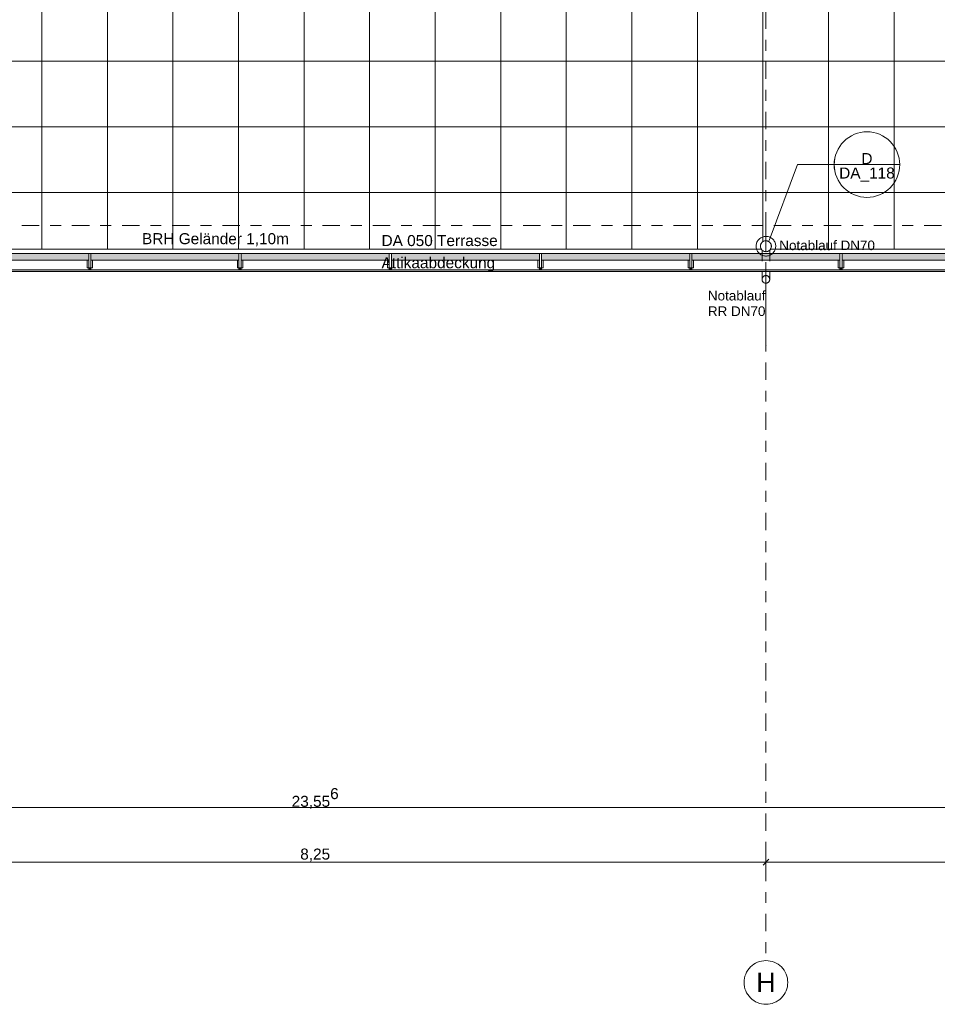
# Model space of a CAD drawing. Header units: metres. Extents: x -180 to 4, y -47 to 4.
# Tile 181 of 256: x -65 to -57, y -47 to -38. Entities that reach past the tile are written whole.
import ezdxf

# ---------------------------------------------------------------- set-up
doc = ezdxf.new("R2010")
doc.units = ezdxf.units.M
doc.header["$LTSCALE"] = 0.05
doc.header["$PDMODE"] = 1
doc.header["$PDSIZE"] = -2
doc.linetypes.add('Linienart-50', pattern=[2.116531, 1.058062, -1.058469])
doc.linetypes.add('Linienart-53', pattern=[5.291531, 3.175, -1.058062, 0.352704, -0.705764])
doc.layers.get('0').update_dxf_attribs({"lineweight": 25})
for name, color, linetype, lineweight, true_color in [('30 -36 Dächer- 3 Dachbeläge', 7, 'Continuous', 15, 0x9999ff), ('30 -36 Dächer- 4 Dachbekleidungen', 7, 'Continuous', 9, 0xccccff), ('40 -41 Abwasser_Wasser_Gas- 1 Abwasser + sanitäre Anlagen', 7, 'Continuous', 9, 0xff6633), ('70 -72 Beschriftung- 1 Beschriftung allgemein', 7, 'Continuous', 9, 0xff6633), ('70 -72 Beschriftung- 7 Detailverweise', 7, 'Continuous', 9, 0x00dd00), ('70 -76 Bemaßung- 2 Allgemein', 7, 'Continuous', 5, 0x6666cc)]:
    doc.layers.add(name, color=color, linetype=linetype, lineweight=lineweight, true_color=true_color)
for name, color, linetype, lineweight in [('40 -41 Abwasser_Wasser_Gas- 2 Wasser-1', 7, 'Continuous', 15), ('60- 61 allgemeine Ausstattung- 4 Terrassen', 7, 'Continuous', 9), ('70 -71 Achsen- 1 Gebäudeachsen', 7, 'Linienart-53', 18), ('Keine', 7, 'Continuous', 9)]:
    doc.layers.add(name, color=color, linetype=linetype, lineweight=lineweight)
doc.styles.add('Arial', font='arial.ttf')
doc.dimstyles.new('k+k_klein', dxfattribs={"dimtxt": 0.075516, "dimasz": 0.05302, "dimexe": 0.05, "dimexo": 0.15, "dimgap": 0.005, "dimtad": 1, "dimdec": 3, "dimtxsty": 'Arial', "dimblk": 'VW_SLASH-2', "dimblk1": 'VW_SLASH-2', "dimblk2": 'VW_SLASH-2', "dimcen": 0, "dimdle": 0.025, "dimadec": 3, "dimazin": 0, "dimtfac": 0.75, "dimtdec": 3, "dimtix": 1, "dimtmove": 0, "dimatfit": 0, "dimldrblk": 'VW_FILLEDARROW', "dimfxl": 0.1, "dimfxlon": 1, "dimfrac": 2, "dimtolj": 1, "dimarcsym": 0})

# ---------------------------------------------------------------- blocks, each defined once
blk = doc.blocks.new('Gruppe-55')
at = {"layer": '70 -72 Beschriftung- 1 Beschriftung allgemein', "insert": (-58.702, -40.0436), "char_height": 0.0881, "attachment_point": 1, "line_spacing_factor": 0.969685, "style": 'Arial'}
blk.add_mtext('Notablauf\\PRR DN70', dxfattribs=at)
at = {"color": 255}
blk.add_wipeout([(-58.2013, -39.9215), (-58.1994, -39.9186), (-58.1973, -39.916), (-58.1949, -39.9135), (-58.1923, -39.9113), (-58.1895, -39.9093), (-58.1865, -39.9076), (-58.1833, -39.9063), (-58.1801, -39.9052), (-58.1767, -39.9045), (-58.1733, -39.9041), (-58.1699, -39.9041), (-58.1664, -39.9043), (-58.1631, -39.9049), (-58.1597, -39.9059), (-58.1566, -39.9072), (-58.1535, -39.9087), (-58.1506, -39.9106), (-58.1479, -39.9127), (-58.1455, -39.9151), (-58.1432, -39.9177), (-58.1413, -39.9206), (-58.1396, -39.9236), (-58.1382, -39.9267), (-58.1372, -39.93), (-58.1365, -39.9333), (-58.1361, -39.9367), (-58.136, -39.9402), (-58.1363, -39.9436), (-58.1369, -39.947), (-58.1379, -39.9503), (-58.1391, -39.9535), (-58.1407, -39.9565), (-58.1426, -39.9594), (-58.1447, -39.9621), (-58.1471, -39.9646), (-58.1497, -39.9668), (-58.1525, -39.9688), (-58.1555, -39.9704), (-58.1587, -39.9718), (-58.1619, -39.9728), (-58.1653, -39.9736), (-58.1687, -39.974), (-58.1721, -39.974), (-58.1756, -39.9737), (-58.1789, -39.9731), (-58.1823, -39.9722), (-58.1854, -39.9709), (-58.1885, -39.9693), (-58.1914, -39.9675), (-58.1941, -39.9653), (-58.1965, -39.963), (-58.1988, -39.9603), (-58.2007, -39.9575), (-58.2024, -39.9545), (-58.2038, -39.9514), (-58.2048, -39.9481), (-58.2055, -39.9447), (-58.2059, -39.9413), (-58.206, -39.9379), (-58.2057, -39.9345), (-58.2051, -39.9311), (-58.2041, -39.9278), (-58.2029, -39.9246)], dxfattribs=at).dxf.layer = '40 -41 Abwasser_Wasser_Gas- 2 Wasser-1'
at = {"layer": '40 -41 Abwasser_Wasser_Gas- 2 Wasser-1'}
blk.add_line((-58.171, -39.939), (-58.171, -40.131), dxfattribs=at)
at = {"layer": '40 -41 Abwasser_Wasser_Gas- 2 Wasser-1', "flags": 128}
blk.add_lwpolyline([(-58.2013, -39.9215), (-58.1994, -39.9186), (-58.1973, -39.916), (-58.1949, -39.9135), (-58.1923, -39.9113), (-58.1895, -39.9093), (-58.1865, -39.9076), (-58.1833, -39.9063), (-58.1801, -39.9052), (-58.1767, -39.9045), (-58.1733, -39.9041), (-58.1699, -39.9041), (-58.1664, -39.9043), (-58.1631, -39.9049), (-58.1597, -39.9059), (-58.1566, -39.9072), (-58.1535, -39.9087), (-58.1506, -39.9106), (-58.1479, -39.9127), (-58.1455, -39.9151), (-58.1432, -39.9177), (-58.1413, -39.9206), (-58.1396, -39.9236), (-58.1382, -39.9267), (-58.1372, -39.93), (-58.1365, -39.9333), (-58.1361, -39.9367), (-58.136, -39.9402), (-58.1363, -39.9436), (-58.1369, -39.947), (-58.1379, -39.9503), (-58.1391, -39.9535), (-58.1407, -39.9565), (-58.1426, -39.9594), (-58.1447, -39.9621), (-58.1471, -39.9646), (-58.1497, -39.9668), (-58.1525, -39.9688), (-58.1555, -39.9704), (-58.1587, -39.9718), (-58.1619, -39.9728), (-58.1653, -39.9736), (-58.1687, -39.974), (-58.1721, -39.974), (-58.1756, -39.9737), (-58.1789, -39.9731), (-58.1823, -39.9722), (-58.1854, -39.9709), (-58.1885, -39.9693), (-58.1914, -39.9675), (-58.1941, -39.9653), (-58.1965, -39.963), (-58.1988, -39.9603), (-58.2007, -39.9575), (-58.2024, -39.9545), (-58.2038, -39.9514), (-58.2048, -39.9481), (-58.2055, -39.9447), (-58.2059, -39.9413), (-58.206, -39.9379), (-58.2057, -39.9345), (-58.2051, -39.9311), (-58.2041, -39.9278), (-58.2029, -39.9246)], close=True, dxfattribs=at)
blk = doc.blocks.new('Gruppe-66')
at = {"layer": '70 -72 Beschriftung- 1 Beschriftung allgemein', "linetype": 'Continuous', "lineweight": 0}
blk.add_hatch(color=30, dxfattribs=at).paths.add_polyline_path([(-58.1701, -40.5453), (-58.171, -40.5485), (-58.1719, -40.5453)])
at = {"layer": '70 -72 Beschriftung- 1 Beschriftung allgemein', "lineweight": 5, "flags": 128}
blk.add_lwpolyline([(-58.1701, -40.5453), (-58.171, -40.5485), (-58.1719, -40.5453)], close=True, dxfattribs=at)
at = {"layer": '40 -41 Abwasser_Wasser_Gas- 2 Wasser-1', "color": 7}
blk.add_blockref('Gruppe-55', (0, 0), dxfattribs=at)
at = {"layer": '70 -72 Beschriftung- 1 Beschriftung allgemein'}
blk.add_line((-58.171, -39.939), (-58.171, -40.5485), dxfattribs=at)
blk = doc.blocks.new('Gruppe-67')
at = {"layer": '70 -72 Beschriftung- 1 Beschriftung allgemein', "color": 7}
blk.add_blockref('Gruppe-66', (0, 0), dxfattribs=at)
blk = doc.blocks.new('Gruppe-811')
at = {"layer": '70 -72 Beschriftung- 1 Beschriftung allgemein', "insert": (-58.0488, -39.5835), "char_height": 0.088103, "attachment_point": 1, "line_spacing_factor": 0.969685, "style": 'Arial'}
blk.add_mtext('Notablauf DN70', dxfattribs=at)
at = {"color": 255}
blk.add_wipeout([(-58.1277, -39.6607), (-58.1304, -39.6648), (-58.1334, -39.6686), (-58.1368, -39.6722), (-58.1406, -39.6753), (-58.1446, -39.6781), (-58.1489, -39.6805), (-58.1534, -39.6825), (-58.1581, -39.684), (-58.1629, -39.685), (-58.1677, -39.6856), (-58.1726, -39.6856), (-58.1775, -39.6852), (-58.1824, -39.6844), (-58.1871, -39.683), (-58.1916, -39.6812), (-58.196, -39.679), (-58.2001, -39.6763), (-58.204, -39.6733), (-58.2075, -39.6699), (-58.2107, -39.6661), (-58.2135, -39.6621), (-58.2158, -39.6578), (-58.2178, -39.6533), (-58.2193, -39.6486), (-58.2203, -39.6438), (-58.2209, -39.6389), (-58.221, -39.634), (-58.2206, -39.6291), (-58.2197, -39.6243), (-58.2183, -39.6196), (-58.2165, -39.615), (-58.2143, -39.6107), (-58.2116, -39.6066), (-58.2086, -39.6027), (-58.2052, -39.5992), (-58.2014, -39.596), (-58.1974, -39.5932), (-58.1931, -39.5908), (-58.1886, -39.5889), (-58.1839, -39.5874), (-58.1791, -39.5863), (-58.1743, -39.5858), (-58.1694, -39.5857), (-58.1645, -39.5861), (-58.1596, -39.587), (-58.1549, -39.5883), (-58.1504, -39.5901), (-58.146, -39.5924), (-58.1419, -39.595), (-58.138, -39.5981), (-58.1345, -39.6015), (-58.1313, -39.6052), (-58.1285, -39.6093), (-58.1262, -39.6136), (-58.1242, -39.6181), (-58.1227, -39.6227), (-58.1217, -39.6275), (-58.1211, -39.6324), (-58.121, -39.6373), (-58.1214, -39.6422), (-58.1223, -39.647), (-58.1237, -39.6517), (-58.1255, -39.6563)], dxfattribs=at).dxf.layer = '40 -41 Abwasser_Wasser_Gas- 2 Wasser-1'
at = {"layer": '40 -41 Abwasser_Wasser_Gas- 1 Abwasser + sanitäre Anlagen', "linetype": 'Continuous', "lineweight": 0}
blk.add_hatch(color=30, dxfattribs=at).paths.add_polyline_path([(-58.1702, -39.6327), (-58.171, -39.6357), (-58.1718, -39.6327)])
at = {"layer": '40 -41 Abwasser_Wasser_Gas- 1 Abwasser + sanitäre Anlagen', "linetype": 'Linienart-50'}
for p, q in [((-58.171, -39.3813), (-58.171, -39.6357)), ((-58.206, -39.6714), (-58.206, -39.939)), ((-58.136, -39.6714), (-58.136, -39.939))]:
    blk.add_line(p, q, dxfattribs=at)
at = {"layer": '40 -41 Abwasser_Wasser_Gas- 1 Abwasser + sanitäre Anlagen', "lineweight": 5, "flags": 128}
blk.add_lwpolyline([(-58.1702, -39.6327), (-58.171, -39.6357), (-58.1718, -39.6327)], close=True, dxfattribs=at)
at = {"layer": '40 -41 Abwasser_Wasser_Gas- 2 Wasser-1'}
blk.add_line((-58.171, -39.6357), (-58.171, -39.4437), dxfattribs=at)
at = {"layer": '40 -41 Abwasser_Wasser_Gas- 2 Wasser-1', "flags": 128}
for points in [[(-58.0931, -39.6807), (-58.0978, -39.6881), (-58.1033, -39.695), (-58.1095, -39.7014), (-58.1162, -39.7071), (-58.1235, -39.7121), (-58.1312, -39.7164), (-58.1393, -39.7199), (-58.1477, -39.7226), (-58.1563, -39.7245), (-58.1651, -39.7255), (-58.1739, -39.7256), (-58.1827, -39.7249), (-58.1914, -39.7233), (-58.1999, -39.7209), (-58.2081, -39.7177), (-58.216, -39.7136), (-58.2234, -39.7088), (-58.2303, -39.7033), (-58.2367, -39.6972), (-58.2424, -39.6905), (-58.2474, -39.6832), (-58.2517, -39.6755), (-58.2552, -39.6674), (-58.2579, -39.659), (-58.2598, -39.6503), (-58.2608, -39.6416), (-58.261, -39.6327), (-58.2602, -39.6239), (-58.2586, -39.6152), (-58.2562, -39.6067), (-58.253, -39.5985), (-58.2489, -39.5907), (-58.2442, -39.5833), (-58.2387, -39.5763), (-58.2325, -39.57), (-58.2258, -39.5643), (-58.2185, -39.5592), (-58.2108, -39.555), (-58.2027, -39.5514), (-58.1943, -39.5487), (-58.1857, -39.5469), (-58.1769, -39.5459), (-58.1681, -39.5457), (-58.1593, -39.5464), (-58.1506, -39.548), (-58.1421, -39.5505), (-58.1339, -39.5537), (-58.126, -39.5577), (-58.1186, -39.5625), (-58.1117, -39.568), (-58.1053, -39.5742), (-58.0996, -39.5809), (-58.0946, -39.5881), (-58.0903, -39.5959), (-58.0868, -39.604), (-58.0841, -39.6124), (-58.0822, -39.621), (-58.0812, -39.6298), (-58.081, -39.6386), (-58.0818, -39.6474), (-58.0834, -39.6561), (-58.0858, -39.6646), (-58.089, -39.6728)], [(-58.1277, -39.6607), (-58.1304, -39.6648), (-58.1334, -39.6686), (-58.1368, -39.6722), (-58.1406, -39.6753), (-58.1446, -39.6781), (-58.1489, -39.6805), (-58.1534, -39.6825), (-58.1581, -39.684), (-58.1629, -39.685), (-58.1677, -39.6856), (-58.1726, -39.6856), (-58.1775, -39.6852), (-58.1824, -39.6844), (-58.1871, -39.683), (-58.1916, -39.6812), (-58.196, -39.679), (-58.2001, -39.6763), (-58.204, -39.6733), (-58.2075, -39.6699), (-58.2107, -39.6661), (-58.2135, -39.6621), (-58.2158, -39.6578), (-58.2178, -39.6533), (-58.2193, -39.6486), (-58.2203, -39.6438), (-58.2209, -39.6389), (-58.221, -39.634), (-58.2206, -39.6291), (-58.2197, -39.6243), (-58.2183, -39.6196), (-58.2165, -39.615), (-58.2143, -39.6107), (-58.2116, -39.6066), (-58.2086, -39.6027), (-58.2052, -39.5992), (-58.2014, -39.596), (-58.1974, -39.5932), (-58.1931, -39.5908), (-58.1886, -39.5889), (-58.1839, -39.5874), (-58.1791, -39.5863), (-58.1743, -39.5858), (-58.1694, -39.5857), (-58.1645, -39.5861), (-58.1596, -39.587), (-58.1549, -39.5883), (-58.1504, -39.5901), (-58.146, -39.5924), (-58.1419, -39.595), (-58.138, -39.5981), (-58.1345, -39.6015), (-58.1313, -39.6052), (-58.1285, -39.6093), (-58.1262, -39.6136), (-58.1242, -39.6181), (-58.1227, -39.6227), (-58.1217, -39.6275), (-58.1211, -39.6324), (-58.121, -39.6373), (-58.1214, -39.6422), (-58.1223, -39.647), (-58.1237, -39.6517), (-58.1255, -39.6563)]]:
    blk.add_lwpolyline(points, close=True, dxfattribs=at)
blk = doc.blocks.new('Gruppe-857')
at = {"layer": '70 -72 Beschriftung- 7 Detailverweise'}
blk.add_line((0.935, 0), (0.335, 0), dxfattribs=at)
at = {"layer": '70 -72 Beschriftung- 7 Detailverweise', "flags": 128}
blk.add_lwpolyline([(0.935, 0), (0.9336, -0.0294), (0.9292, -0.0585), (0.9221, -0.0871), (0.9122, -0.1148), (0.8996, -0.1414), (0.8844, -0.1667), (0.8669, -0.1903), (0.8471, -0.2121), (0.8253, -0.2319), (0.8017, -0.2494), (0.7764, -0.2646), (0.7498, -0.2772), (0.7221, -0.2871), (0.6935, -0.2942), (0.6644, -0.2986), (0.635, -0.3), (0.6056, -0.2986), (0.5765, -0.2942), (0.5479, -0.2871), (0.5202, -0.2772), (0.4936, -0.2646), (0.4683, -0.2494), (0.4447, -0.2319), (0.4229, -0.2121), (0.4031, -0.1903), (0.3856, -0.1667), (0.3704, -0.1414), (0.3578, -0.1148), (0.3479, -0.0871), (0.3408, -0.0585), (0.3364, -0.0294), (0.335, 0), (0.3364, 0.0294), (0.3408, 0.0585), (0.3479, 0.0871), (0.3578, 0.1148), (0.3704, 0.1414), (0.3856, 0.1667), (0.4031, 0.1903), (0.4229, 0.2121), (0.4447, 0.2319), (0.4683, 0.2494), (0.4936, 0.2646), (0.5202, 0.2772), (0.5479, 0.2871), (0.5765, 0.2942), (0.6056, 0.2986), (0.635, 0.3), (0.6644, 0.2986), (0.6935, 0.2942), (0.7221, 0.2871), (0.7498, 0.2772), (0.7764, 0.2646), (0.8017, 0.2494), (0.8253, 0.2319), (0.8471, 0.2121), (0.8669, 0.1903), (0.8844, 0.1667), (0.8996, 0.1414), (0.9122, 0.1148), (0.9221, 0.0871), (0.9292, 0.0585), (0.9336, 0.0294)], close=True, dxfattribs=at)
at = {"layer": '70 -72 Beschriftung- 7 Detailverweise'}
blk.add_point((0.635, 0), dxfattribs=at)
at = {"layer": '70 -72 Beschriftung- 7 Detailverweise', "line_spacing_factor": 0.96878, "style": 'Arial'}
for s, insert, char_height, attachment_point in [('D', (0.635, 0.0046), 0.1007, 8), ('DA_118', (0.635, -0.0267), 0.10069, 2)]:
    blk.add_mtext(s, dxfattribs=dict(at, insert=insert, char_height=char_height, attachment_point=attachment_point))
blk = doc.blocks.new('Referenzmarkierung-57')
at = {"layer": '70 -72 Beschriftung- 7 Detailverweise', "transparency": 33554687}
for q in [(-0.259, -0.6956), (0.635, 0)]:
    blk.add_line((0, 0), q, dxfattribs=at)
at = {"layer": '70 -72 Beschriftung- 7 Detailverweise', "color": 7, "transparency": 33554687}
blk.add_blockref('Gruppe-857', (0, 0), dxfattribs=at)
blk = doc.blocks.new('Gruppe-904')
at = {"layer": '70 -72 Beschriftung- 1 Beschriftung allgemein', "char_height": 0.100689, "line_spacing_factor": 0.970891, "style": 'Arial'}
for s, insert, attachment_point in [('BRH Geländer 1,10m', (-63.8811, -39.6355), 7), ('DA 050 Terrasse', (-60.6257, -39.6355), 9), ('Attikaabdeckung', (-60.6489, -39.8675), 9)]:
    blk.add_mtext(s, dxfattribs=dict(at, insert=insert, attachment_point=attachment_point))
blk = doc.blocks.new('Gruppe-944')
at = {"color": 255}
blk.add_wipeout([(-57.4735, -39.762), (-57.4735, -39.832), (-57.4935, -39.832), (-57.4935, -39.762)], dxfattribs=at).dxf.layer = '30 -36 Dächer- 4 Dachbekleidungen'
at = {"layer": '30 -36 Dächer- 3 Dachbeläge', "linetype": 'Continuous', "lineweight": 0, "transparency": 33554687}
blk.add_hatch(color=254, dxfattribs=at).paths.add_polyline_path([(-57.4735, -39.852), (-57.4735, -39.832), (-57.4935, -39.832), (-57.4935, -39.852)])
at = {"layer": '30 -36 Dächer- 3 Dachbeläge', "color": 254, "linetype": 'Continuous', "lineweight": 9, "true_color": 0xccccff, "transparency": 33554687, "flags": 128}
blk.add_lwpolyline([(-57.4735, -39.852), (-57.4735, -39.832), (-57.4935, -39.832), (-57.4935, -39.852)], dxfattribs=at)
at = {"layer": '30 -36 Dächer- 4 Dachbekleidungen', "flags": 128}
for points in [[(-57.5085, -39.762), (-57.5085, -39.832), (-57.4935, -39.832)], [(-57.4735, -39.762), (-57.4735, -39.832), (-57.4935, -39.832), (-57.4935, -39.762)], [(-57.4585, -39.762), (-57.4585, -39.832), (-57.4735, -39.832)]]:
    blk.add_lwpolyline(points, dxfattribs=at)
at = {"color": 255}
blk.add_wipeout([(-57.4735, -39.762), (-57.4735, -39.702), (-57.4935, -39.702), (-57.4935, -39.762)], dxfattribs=at).dxf.layer = '30 -36 Dächer- 4 Dachbekleidungen'
at = {"layer": '30 -36 Dächer- 4 Dachbekleidungen', "flags": 128}
blk.add_lwpolyline([(-57.4735, -39.762), (-57.4735, -39.702), (-57.4935, -39.702), (-57.4935, -39.762)], dxfattribs=at)
blk = doc.blocks.new('Gruppe-951')
at = {"color": 255}
blk.add_wipeout([(-64.3485, -39.762), (-64.3485, -39.832), (-64.3685, -39.832), (-64.3685, -39.762)], dxfattribs=at).dxf.layer = '30 -36 Dächer- 4 Dachbekleidungen'
at = {"layer": '30 -36 Dächer- 3 Dachbeläge', "linetype": 'Continuous', "lineweight": 0, "transparency": 33554687}
blk.add_hatch(color=254, dxfattribs=at).paths.add_polyline_path([(-64.3485, -39.852), (-64.3485, -39.832), (-64.3685, -39.832), (-64.3685, -39.852)])
at = {"layer": '30 -36 Dächer- 3 Dachbeläge', "color": 254, "linetype": 'Continuous', "lineweight": 9, "true_color": 0xccccff, "transparency": 33554687, "flags": 128}
blk.add_lwpolyline([(-64.3485, -39.852), (-64.3485, -39.832), (-64.3685, -39.832), (-64.3685, -39.852)], dxfattribs=at)
at = {"layer": '30 -36 Dächer- 4 Dachbekleidungen', "flags": 128}
for points in [[(-64.3835, -39.762), (-64.3835, -39.832), (-64.3685, -39.832)], [(-64.3485, -39.762), (-64.3485, -39.832), (-64.3685, -39.832), (-64.3685, -39.762)], [(-64.3335, -39.762), (-64.3335, -39.832), (-64.3485, -39.832)]]:
    blk.add_lwpolyline(points, dxfattribs=at)
at = {"color": 255}
blk.add_wipeout([(-64.3485, -39.762), (-64.3485, -39.702), (-64.3685, -39.702), (-64.3685, -39.762)], dxfattribs=at).dxf.layer = '30 -36 Dächer- 4 Dachbekleidungen'
at = {"layer": '30 -36 Dächer- 4 Dachbekleidungen', "flags": 128}
blk.add_lwpolyline([(-64.3485, -39.762), (-64.3485, -39.702), (-64.3685, -39.702), (-64.3685, -39.762)], dxfattribs=at)
blk = doc.blocks.new('Gruppe-952')
at = {"color": 255}
blk.add_wipeout([(-62.9735, -39.762), (-62.9735, -39.832), (-62.9935, -39.832), (-62.9935, -39.762)], dxfattribs=at).dxf.layer = '30 -36 Dächer- 4 Dachbekleidungen'
at = {"layer": '30 -36 Dächer- 3 Dachbeläge', "linetype": 'Continuous', "lineweight": 0, "transparency": 33554687}
blk.add_hatch(color=254, dxfattribs=at).paths.add_polyline_path([(-62.9735, -39.852), (-62.9735, -39.832), (-62.9935, -39.832), (-62.9935, -39.852)])
at = {"layer": '30 -36 Dächer- 3 Dachbeläge', "color": 254, "linetype": 'Continuous', "lineweight": 9, "true_color": 0xccccff, "transparency": 33554687, "flags": 128}
blk.add_lwpolyline([(-62.9735, -39.852), (-62.9735, -39.832), (-62.9935, -39.832), (-62.9935, -39.852)], dxfattribs=at)
at = {"layer": '30 -36 Dächer- 4 Dachbekleidungen', "flags": 128}
for points in [[(-63.0085, -39.762), (-63.0085, -39.832), (-62.9935, -39.832)], [(-62.9735, -39.762), (-62.9735, -39.832), (-62.9935, -39.832), (-62.9935, -39.762)], [(-62.9585, -39.762), (-62.9585, -39.832), (-62.9735, -39.832)]]:
    blk.add_lwpolyline(points, dxfattribs=at)
at = {"color": 255}
blk.add_wipeout([(-62.9735, -39.762), (-62.9735, -39.702), (-62.9935, -39.702), (-62.9935, -39.762)], dxfattribs=at).dxf.layer = '30 -36 Dächer- 4 Dachbekleidungen'
at = {"layer": '30 -36 Dächer- 4 Dachbekleidungen', "flags": 128}
blk.add_lwpolyline([(-62.9735, -39.762), (-62.9735, -39.702), (-62.9935, -39.702), (-62.9935, -39.762)], dxfattribs=at)
blk = doc.blocks.new('Gruppe-953')
at = {"color": 255}
blk.add_wipeout([(-61.5985, -39.762), (-61.5985, -39.832), (-61.6185, -39.832), (-61.6185, -39.762)], dxfattribs=at).dxf.layer = '30 -36 Dächer- 4 Dachbekleidungen'
at = {"layer": '30 -36 Dächer- 3 Dachbeläge', "linetype": 'Continuous', "lineweight": 0, "transparency": 33554687}
blk.add_hatch(color=254, dxfattribs=at).paths.add_polyline_path([(-61.5985, -39.852), (-61.5985, -39.832), (-61.6185, -39.832), (-61.6185, -39.852)])
at = {"layer": '30 -36 Dächer- 3 Dachbeläge', "color": 254, "linetype": 'Continuous', "lineweight": 9, "true_color": 0xccccff, "transparency": 33554687, "flags": 128}
blk.add_lwpolyline([(-61.5985, -39.852), (-61.5985, -39.832), (-61.6185, -39.832), (-61.6185, -39.852)], dxfattribs=at)
at = {"layer": '30 -36 Dächer- 4 Dachbekleidungen', "flags": 128}
for points in [[(-61.6335, -39.762), (-61.6335, -39.832), (-61.6185, -39.832)], [(-61.5985, -39.762), (-61.5985, -39.832), (-61.6185, -39.832), (-61.6185, -39.762)], [(-61.5835, -39.762), (-61.5835, -39.832), (-61.5985, -39.832)]]:
    blk.add_lwpolyline(points, dxfattribs=at)
at = {"color": 255}
blk.add_wipeout([(-61.5985, -39.762), (-61.5985, -39.702), (-61.6185, -39.702), (-61.6185, -39.762)], dxfattribs=at).dxf.layer = '30 -36 Dächer- 4 Dachbekleidungen'
at = {"layer": '30 -36 Dächer- 4 Dachbekleidungen', "flags": 128}
blk.add_lwpolyline([(-61.5985, -39.762), (-61.5985, -39.702), (-61.6185, -39.702), (-61.6185, -39.762)], dxfattribs=at)
blk = doc.blocks.new('Gruppe-954')
at = {"color": 255}
blk.add_wipeout([(-60.2235, -39.762), (-60.2235, -39.832), (-60.2435, -39.832), (-60.2435, -39.762)], dxfattribs=at).dxf.layer = '30 -36 Dächer- 4 Dachbekleidungen'
at = {"layer": '30 -36 Dächer- 3 Dachbeläge', "linetype": 'Continuous', "lineweight": 0, "transparency": 33554687}
blk.add_hatch(color=254, dxfattribs=at).paths.add_polyline_path([(-60.2235, -39.852), (-60.2235, -39.832), (-60.2435, -39.832), (-60.2435, -39.852)])
at = {"layer": '30 -36 Dächer- 3 Dachbeläge', "color": 254, "linetype": 'Continuous', "lineweight": 9, "true_color": 0xccccff, "transparency": 33554687, "flags": 128}
blk.add_lwpolyline([(-60.2235, -39.852), (-60.2235, -39.832), (-60.2435, -39.832), (-60.2435, -39.852)], dxfattribs=at)
at = {"layer": '30 -36 Dächer- 4 Dachbekleidungen', "flags": 128}
for points in [[(-60.2585, -39.762), (-60.2585, -39.832), (-60.2435, -39.832)], [(-60.2235, -39.762), (-60.2235, -39.832), (-60.2435, -39.832), (-60.2435, -39.762)], [(-60.2085, -39.762), (-60.2085, -39.832), (-60.2235, -39.832)]]:
    blk.add_lwpolyline(points, dxfattribs=at)
at = {"color": 255}
blk.add_wipeout([(-60.2235, -39.762), (-60.2235, -39.702), (-60.2435, -39.702), (-60.2435, -39.762)], dxfattribs=at).dxf.layer = '30 -36 Dächer- 4 Dachbekleidungen'
at = {"layer": '30 -36 Dächer- 4 Dachbekleidungen', "flags": 128}
blk.add_lwpolyline([(-60.2235, -39.762), (-60.2235, -39.702), (-60.2435, -39.702), (-60.2435, -39.762)], dxfattribs=at)
blk = doc.blocks.new('Gruppe-955')
at = {"color": 255}
blk.add_wipeout([(-58.8485, -39.762), (-58.8485, -39.832), (-58.8685, -39.832), (-58.8685, -39.762)], dxfattribs=at).dxf.layer = '30 -36 Dächer- 4 Dachbekleidungen'
at = {"layer": '30 -36 Dächer- 3 Dachbeläge', "linetype": 'Continuous', "lineweight": 0, "transparency": 33554687}
blk.add_hatch(color=254, dxfattribs=at).paths.add_polyline_path([(-58.8485, -39.852), (-58.8485, -39.832), (-58.8685, -39.832), (-58.8685, -39.852)])
at = {"layer": '30 -36 Dächer- 3 Dachbeläge', "color": 254, "linetype": 'Continuous', "lineweight": 9, "true_color": 0xccccff, "transparency": 33554687, "flags": 128}
blk.add_lwpolyline([(-58.8485, -39.852), (-58.8485, -39.832), (-58.8685, -39.832), (-58.8685, -39.852)], dxfattribs=at)
at = {"layer": '30 -36 Dächer- 4 Dachbekleidungen', "flags": 128}
for points in [[(-58.8835, -39.762), (-58.8835, -39.832), (-58.8685, -39.832)], [(-58.8485, -39.762), (-58.8485, -39.832), (-58.8685, -39.832), (-58.8685, -39.762)], [(-58.8335, -39.762), (-58.8335, -39.832), (-58.8485, -39.832)]]:
    blk.add_lwpolyline(points, dxfattribs=at)
at = {"color": 255}
blk.add_wipeout([(-58.8485, -39.762), (-58.8485, -39.702), (-58.8685, -39.702), (-58.8685, -39.762)], dxfattribs=at).dxf.layer = '30 -36 Dächer- 4 Dachbekleidungen'
at = {"layer": '30 -36 Dächer- 4 Dachbekleidungen', "flags": 128}
blk.add_lwpolyline([(-58.8485, -39.762), (-58.8485, -39.702), (-58.8685, -39.702), (-58.8685, -39.762)], dxfattribs=at)
blk = doc.blocks.new('Gruppe-1384')
at = {"layer": '30 -36 Dächer- 3 Dachbeläge', "linetype": 'Continuous', "lineweight": 0}
blk.add_hatch(color=254, dxfattribs=at).paths.add_polyline_path([(-75.09099996, -39.86704198), (-49.50099996, -39.86704198), (-49.50099996, -31.61704198), (-49.66599996, -31.61704198), (-49.66599996, -39.70204198), (-74.92599996, -39.70204198), (-74.92599953, -39.23704198), (-75.38036186, -39.23704198), (-75.3803623, -39.43704198), (-75.09099996, -39.43704198)])
at = {"layer": '60- 61 allgemeine Ausstattung- 4 Terrassen', "linetype": 'Continuous', "lineweight": 9, "transparency": 33554534}
h = blk.add_hatch(dxfattribs=at)
h.set_pattern_fill('Platte 60_60 SRF-2', style=0, pattern_type=2)
h.set_pattern_definition([(90, (-69.5985, -37.34404), (-0.6, 7e-17), []), (0, (-69.5985, -37.34404), (0, 0.6), [])])
h.paths.add_polyline_path([(-71.62099996, -31.58904198), (-73.54099996, -31.58904198), (-73.54099996, -27.91704198), (-74.07399996, -27.91704198), (-74.07399996, -31.79405198), (-74.92599996, -31.79405198), (-74.92599996, -37.35704198), (-75.37999996, -37.35704198), (-75.37999996, -39.23704198), (-74.92599996, -39.23704198), (-74.92599996, -39.70204198), (-49.66599996, -39.70204198), (-49.66599996, -31.79405198), (-50.5179853, -31.79405198), (-50.5179853, -27.95704198), (-69.22599996, -27.95704198), (-69.22599996, -27.69210308), (-71.62099996, -27.69454198)])
h.paths.add_polyline_path([(-69.59849996, -37.34404198), (-69.59849996, -29.54404198), (-63.59849996, -29.54404198), (-63.59849996, -37.34404198)])
at = {"layer": '30 -36 Dächer- 3 Dachbeläge', "flags": 128}
blk.add_lwpolyline([(-75.09099996, -39.86704198), (-49.50099996, -39.86704198), (-49.50099996, -31.61704198), (-49.66599996, -31.61704198), (-49.66599996, -39.70204198), (-74.92599996, -39.70204198), (-74.92599953, -39.23704198), (-75.38036186, -39.23704198), (-75.3803623, -39.43704198), (-75.09099996, -39.43704198)], close=True, dxfattribs=at)
at = {"color": 255}
blk.add_wipeout([(-74.92599996, -39.70204198), (-49.66599996, -39.70204198), (-49.66599996, -31.61704198), (-49.70599996, -31.61704198), (-49.70599996, -39.66204198), (-74.88599996, -39.66204198), (-74.88599909, -39.19704198), (-75.38036142, -39.19704198), (-75.38036142, -39.23704198), (-74.92599996, -39.23704198)], dxfattribs=at).dxf.layer = '30 -36 Dächer- 4 Dachbekleidungen'
at = {"layer": '30 -36 Dächer- 4 Dachbekleidungen', "flags": 128}
blk.add_lwpolyline([(-74.92599996, -39.70204198), (-49.66599996, -39.70204198), (-49.66599996, -31.61704198), (-49.70599996, -31.61704198), (-49.70599996, -39.66204198), (-74.88599996, -39.66204198), (-74.88599909, -39.19704198), (-75.38036142, -39.19704198), (-75.38036142, -39.23704198), (-74.92599996, -39.23704198)], close=True, dxfattribs=at)
at = {"color": 255}
blk.add_wipeout([(-75.07599996, -39.85204198), (-49.51599996, -39.85204198), (-49.51599996, -31.61704198), (-49.60599996, -31.61704198), (-49.60599996, -39.76204198), (-74.98599996, -39.76204198), (-74.98599996, -39.29704198), (-75.06099996, -39.29704198), (-75.06099996, -39.29704198), (-75.3803623, -39.29704198), (-75.3803623, -39.38704198), (-75.07599996, -39.38704198)], dxfattribs=at).dxf.layer = '30 -36 Dächer- 4 Dachbekleidungen'
at = {"layer": '30 -36 Dächer- 4 Dachbekleidungen', "flags": 128}
blk.add_lwpolyline([(-75.07599996, -39.85204198), (-49.51599996, -39.85204198), (-49.51599996, -31.61704198), (-49.60599996, -31.61704198), (-49.60599996, -39.76204198), (-74.98599996, -39.76204198), (-74.98599996, -39.29704198), (-75.06099996, -39.29704198), (-75.06099996, -39.29704198), (-75.3803623, -39.29704198), (-75.3803623, -39.38704198), (-75.07599996, -39.38704198)], close=True, dxfattribs=at)
at = {"layer": '70 -72 Beschriftung- 7 Detailverweise', "transparency": 33554687}
blk.add_line((-57.88116671, -38.88869655), (-57.24616671, -38.88869655), dxfattribs=at)
at = {"layer": '70 -72 Beschriftung- 7 Detailverweise'}
blk.add_line((-56.94616671, -38.88869655), (-57.54616671, -38.88869655), dxfattribs=at)
at = {"layer": '70 -72 Beschriftung- 7 Detailverweise', "flags": 128}
blk.add_lwpolyline([(-56.94616671, -38.88869655), (-56.94761129, -38.9181017), (-56.95193112, -38.94722365), (-56.95908461, -38.97578196), (-56.96900285, -39.00350158), (-56.98159033, -39.03011558), (-56.99672582, -39.05536762), (-57.01426357, -39.07901454), (-57.03403467, -39.10082859), (-57.05584872, -39.12059969), (-57.07949564, -39.13813744), (-57.10474769, -39.15327293), (-57.13136168, -39.16586041), (-57.1590813, -39.17577866), (-57.18763961, -39.18293214), (-57.21676157, -39.18725197), (-57.24616671, -39.18869655), (-57.27557185, -39.18725197), (-57.3046938, -39.18293214), (-57.33325211, -39.17577866), (-57.36097174, -39.16586041), (-57.38758573, -39.15327293), (-57.41283778, -39.13813744), (-57.43648469, -39.12059969), (-57.45829874, -39.10082859), (-57.47806984, -39.07901454), (-57.49560759, -39.05536762), (-57.51074309, -39.03011558), (-57.52333057, -39.00350158), (-57.53324881, -38.97578196), (-57.54040229, -38.94722365), (-57.54472213, -38.9181017), (-57.54616671, -38.88869655), (-57.54472213, -38.85929141), (-57.54040229, -38.83016946), (-57.53324881, -38.80161115), (-57.52333057, -38.77389153), (-57.51074309, -38.74727753), (-57.49560759, -38.72202548), (-57.47806984, -38.69837857), (-57.45829874, -38.67656452), (-57.43648469, -38.65679342), (-57.41283778, -38.63925567), (-57.38758573, -38.62412018), (-57.36097174, -38.6115327), (-57.33325211, -38.60161445), (-57.3046938, -38.59446097), (-57.27557185, -38.59014114), (-57.24616671, -38.58869655), (-57.21676157, -38.59014114), (-57.18763961, -38.59446097), (-57.1590813, -38.60161445), (-57.13136168, -38.6115327), (-57.10474769, -38.62412018), (-57.07949564, -38.63925567), (-57.05584872, -38.65679342), (-57.03403467, -38.67656452), (-57.01426357, -38.69837857), (-56.99672582, -38.72202548), (-56.98159033, -38.74727753), (-56.96900285, -38.77389153), (-56.95908461, -38.80161115), (-56.95193112, -38.83016946), (-56.94761129, -38.85929141)], close=True, dxfattribs=at)
at = {"layer": '70 -72 Beschriftung- 7 Detailverweise'}
blk.add_point((-57.24616671, -38.88869655), dxfattribs=at)
at = {"layer": '70 -72 Beschriftung- 1 Beschriftung allgemein', "color": 7}
blk.add_blockref('Gruppe-904', (0, 0), dxfattribs=at)
at = {"layer": '70 -72 Beschriftung- 7 Detailverweise', "line_spacing_factor": 0.96878, "style": 'Arial'}
for s, insert, char_height, attachment_point in [('D', (-57.24616671, -38.88411044), 0.10068866, 8), ('DA_118', (-57.24616671, -38.91536068), 0.100688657, 2)]:
    blk.add_mtext(s, dxfattribs=dict(at, insert=insert, char_height=char_height, attachment_point=attachment_point))
at = {"layer": '40 -41 Abwasser_Wasser_Gas- 2 Wasser-1', "color": 7}
blk.add_blockref('Gruppe-811', (0, 0), dxfattribs=at)
at = {"layer": '70 -72 Beschriftung- 1 Beschriftung allgemein', "color": 7}
for name in ['Gruppe-951', 'Gruppe-952', 'Gruppe-953', 'Gruppe-954', 'Gruppe-955']:
    blk.add_blockref(name, (0, 0), dxfattribs=at)
at = {"layer": '70 -72 Beschriftung- 7 Detailverweise', "transparency": 33554687}
blk.add_line((-57.88116671, -38.88869655), (-58.14014941, -39.58432546), dxfattribs=at)
at = {"layer": '70 -72 Beschriftung- 1 Beschriftung allgemein', "color": 7}
blk.add_blockref('Gruppe-944', (0, 0), dxfattribs=at)
at = {"layer": '70 -72 Beschriftung- 7 Detailverweise'}
blk.add_blockref('Referenzmarkierung-57', (-57.88116671, -38.88869655), dxfattribs=at)
blk = doc.blocks.new('_Dach_2D (2D)')
at = {"layer": '70 -72 Beschriftung- 1 Beschriftung allgemein', "color": 7}
blk.add_blockref('Gruppe-67', (0, 0), dxfattribs=at)
at = {"layer": '60- 61 allgemeine Ausstattung- 4 Terrassen', "color": 7}
blk.add_blockref('Gruppe-1384', (0, 0), dxfattribs=at)
blk = doc.blocks.new('VW_SLASH-2')
at = {"color": 0, "linetype": 'ByBlock', "lineweight": -2, "transparency": 16777216}
blk.add_line((0.47, 0), (-1, 0), dxfattribs=at)
at = {"color": 0, "lineweight": 5, "transparency": 16777216, "flags": 128}
blk.add_lwpolyline([(0.5, 0.5), (-0.5, -0.5)], dxfattribs=at)
blk = doc.blocks.new('*D2222')
at = {"layer": '70 -76 Bemaßung- 2 Allgemein', "color": 0, "lineweight": -2}
for p, q in [((-66.421, -45.172), (-66.421, -45.322)), ((-58.171, -45.172), (-58.171, -45.322)), ((-58.224, -45.272), (-66.368, -45.272))]:
    blk.add_line(p, q, dxfattribs=at)
at = {"layer": 'Defpoints', "color": 0}
for p in [(-66.421, -42.294), (-58.171, -42.294), (-66.421, -45.272)]:
    blk.add_point(p, dxfattribs=at)
at = {"layer": '70 -76 Bemaßung- 2 Allgemein', "color": 0, "lineweight": -2, "xscale": 0.05302001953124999, "yscale": 0.05302001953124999, "zscale": 0.05302001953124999, "rotation": 180}
blk.add_blockref('VW_SLASH-2', (-66.421, -45.272), dxfattribs=at)
at = {"layer": '70 -76 Bemaßung- 2 Allgemein', "color": 0, "lineweight": -2, "xscale": 0.05302001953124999, "yscale": 0.05302001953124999, "zscale": 0.05302001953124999}
blk.add_blockref('VW_SLASH-2', (-58.171, -45.272), dxfattribs=at)
at = {"layer": '70 -76 Bemaßung- 2 Allgemein', "color": 0, "insert": (-62.296, -45.2066), "char_height": 0.10069, "attachment_point": 5, "style": 'Arial'}
blk.add_mtext('\\A1;8,25', dxfattribs=at)
blk = doc.blocks.new('VW_FILLEDARROW')
at = {"linetype": 'Continuous', "lineweight": 0, "transparency": 16777216}
blk.add_hatch(color=0, dxfattribs=at).paths.add_polyline_path([(-2.83, 0.76), (0, 0), (-2.83, -0.76)])
at = {"color": 0, "lineweight": 5, "transparency": 16777216, "flags": 128}
blk.add_lwpolyline([(-2.83, 0.76), (0, 0), (-2.83, -0.76)], close=True, dxfattribs=at)
blk = doc.blocks.new('*D2223')
at = {"layer": '70 -76 Bemaßung- 2 Allgemein', "color": 0, "lineweight": -2}
for p, q in [((-58.171, -45.172), (-58.171, -45.322)), ((-49.921, -45.172), (-49.921, -45.322)), ((-49.974, -45.272), (-58.118, -45.272))]:
    blk.add_line(p, q, dxfattribs=at)
at = {"layer": 'Defpoints', "color": 0}
for p in [(-58.171, -42.294), (-49.921, -42.294), (-58.171, -45.272)]:
    blk.add_point(p, dxfattribs=at)
at = {"layer": '70 -76 Bemaßung- 2 Allgemein', "color": 0, "lineweight": -2, "xscale": 0.05302001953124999, "yscale": 0.05302001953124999, "zscale": 0.05302001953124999, "rotation": 180}
blk.add_blockref('VW_SLASH-2', (-58.171, -45.272), dxfattribs=at)
at = {"layer": '70 -76 Bemaßung- 2 Allgemein', "color": 0, "lineweight": -2, "xscale": 0.05302001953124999, "yscale": 0.05302001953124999, "zscale": 0.05302001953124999}
blk.add_blockref('VW_SLASH-2', (-49.921, -45.272), dxfattribs=at)
at = {"layer": '70 -76 Bemaßung- 2 Allgemein', "color": 0, "insert": (-54.046, -45.2066), "char_height": 0.10069, "attachment_point": 5, "style": 'Arial'}
blk.add_mtext('\\A1;8,25', dxfattribs=at)
blk = doc.blocks.new('*D2267')
at = {"layer": '70 -76 Bemaßung- 2 Allgemein', "color": 0, "lineweight": -2}
for p, q in [((-74.074, -44.672), (-74.074, -44.822)), ((-50.518, -44.672), (-50.518, -44.822)), ((-50.571, -44.772), (-74.021, -44.772))]:
    blk.add_line(p, q, dxfattribs=at)
at = {"layer": 'Defpoints', "color": 0}
for p in [(-50.518, -31.0097), (-74.074, -31.157), (-74.074, -44.772)]:
    blk.add_point(p, dxfattribs=at)
at = {"layer": '70 -76 Bemaßung- 2 Allgemein', "color": 0, "lineweight": -2, "xscale": 0.05302001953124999, "yscale": 0.05302001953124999, "zscale": 0.05302001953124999, "rotation": 180}
blk.add_blockref('VW_SLASH-2', (-74.074, -44.772), dxfattribs=at)
at = {"layer": '70 -76 Bemaßung- 2 Allgemein', "color": 0, "lineweight": -2, "xscale": 0.05302001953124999, "yscale": 0.05302001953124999, "zscale": 0.05302001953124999}
blk.add_blockref('VW_SLASH-2', (-50.518, -44.772), dxfattribs=at)
at = {"layer": '70 -76 Bemaßung- 2 Allgemein', "color": 0, "insert": (-62.296, -44.6889), "char_height": 0.100689, "attachment_point": 5, "style": 'Arial'}
blk.add_mtext('\\A1;23,55\\S6^ ;', dxfattribs=at)
blk = doc.blocks.new('_Achsen (3D)')
at = {"layer": '70 -71 Achsen- 1 Gebäudeachsen', "transparency": 33554687}
for p, q in [((-58.171, 3.8), (-58.171, -46.172)), ((-179.668, -39.447), (3.826, -39.447))]:
    blk.add_line(p, q, dxfattribs=at)
at = {"color": 255, "transparency": 33554687}
blk.add_wipeout([(-58.171, -46.172), (-58.1514, -46.173), (-58.132, -46.1759), (-58.1129, -46.1807), (-58.0945, -46.1873), (-58.0767, -46.1957), (-58.0599, -46.2057), (-58.0441, -46.2174), (-58.0296, -46.2306), (-58.0164, -46.2452), (-58.0047, -46.2609), (-57.9946, -46.2778), (-57.9862, -46.2955), (-57.9796, -46.314), (-57.9748, -46.333), (-57.972, -46.3524), (-57.971, -46.372), (-57.972, -46.3916), (-57.9748, -46.4111), (-57.9796, -46.4301), (-57.9862, -46.4486), (-57.9946, -46.4663), (-58.0047, -46.4832), (-58.0164, -46.4989), (-58.0296, -46.5135), (-58.0441, -46.5266), (-58.0599, -46.5383), (-58.0767, -46.5484), (-58.0945, -46.5568), (-58.1129, -46.5634), (-58.132, -46.5682), (-58.1514, -46.5711), (-58.171, -46.572), (-58.1906, -46.5711), (-58.21, -46.5682), (-58.2291, -46.5634), (-58.2475, -46.5568), (-58.2653, -46.5484), (-58.2821, -46.5383), (-58.2979, -46.5266), (-58.3124, -46.5135), (-58.3256, -46.4989), (-58.3373, -46.4832), (-58.3474, -46.4663), (-58.3558, -46.4486), (-58.3624, -46.4301), (-58.3672, -46.4111), (-58.37, -46.3916), (-58.371, -46.372), (-58.37, -46.3524), (-58.3672, -46.333), (-58.3624, -46.314), (-58.3558, -46.2955), (-58.3474, -46.2778), (-58.3373, -46.2609), (-58.3256, -46.2452), (-58.3124, -46.2306), (-58.2979, -46.2174), (-58.2821, -46.2057), (-58.2653, -46.1957), (-58.2475, -46.1873), (-58.2291, -46.1807), (-58.21, -46.1759), (-58.1906, -46.173)], dxfattribs=at).dxf.layer = 'Keine'
at = {"layer": 'Keine', "transparency": 33554687, "flags": 128}
blk.add_lwpolyline([(-58.171, -46.172), (-58.1514, -46.173), (-58.132, -46.1759), (-58.1129, -46.1807), (-58.0945, -46.1873), (-58.0767, -46.1957), (-58.0599, -46.2057), (-58.0441, -46.2174), (-58.0296, -46.2306), (-58.0164, -46.2452), (-58.0047, -46.2609), (-57.9946, -46.2778), (-57.9862, -46.2955), (-57.9796, -46.314), (-57.9748, -46.333), (-57.972, -46.3524), (-57.971, -46.372), (-57.972, -46.3916), (-57.9748, -46.4111), (-57.9796, -46.4301), (-57.9862, -46.4486), (-57.9946, -46.4663), (-58.0047, -46.4832), (-58.0164, -46.4989), (-58.0296, -46.5135), (-58.0441, -46.5266), (-58.0599, -46.5383), (-58.0767, -46.5484), (-58.0945, -46.5568), (-58.1129, -46.5634), (-58.132, -46.5682), (-58.1514, -46.5711), (-58.171, -46.572), (-58.1906, -46.5711), (-58.21, -46.5682), (-58.2291, -46.5634), (-58.2475, -46.5568), (-58.2653, -46.5484), (-58.2821, -46.5383), (-58.2979, -46.5266), (-58.3124, -46.5135), (-58.3256, -46.4989), (-58.3373, -46.4832), (-58.3474, -46.4663), (-58.3558, -46.4486), (-58.3624, -46.4301), (-58.3672, -46.4111), (-58.37, -46.3916), (-58.371, -46.372), (-58.37, -46.3524), (-58.3672, -46.333), (-58.3624, -46.314), (-58.3558, -46.2955), (-58.3474, -46.2778), (-58.3373, -46.2609), (-58.3256, -46.2452), (-58.3124, -46.2306), (-58.2979, -46.2174), (-58.2821, -46.2057), (-58.2653, -46.1957), (-58.2475, -46.1873), (-58.2291, -46.1807), (-58.21, -46.1759), (-58.1906, -46.173)], close=True, dxfattribs=at)
at = {"layer": 'Keine', "transparency": 33554687, "insert": (-58.171, -46.372), "char_height": 0.1762, "attachment_point": 5, "line_spacing_factor": 0.970891, "style": 'Arial'}
blk.add_mtext('H', dxfattribs=at)
blk = doc.blocks.new('Gruppe-1910')
at = {"layer": '70 -76 Bemaßung- 2 Allgemein'}
for p1, p2, picture, middle in [((-58.17099996, -42.29404198), (-66.42099996, -42.29404198), '*D2222', (-62.29599996, -45.20657844)), ((-49.92099996, -42.29404198), (-58.17099996, -42.29404198), '*D2223', (-54.04599996, -45.20657844))]:
    dim = blk.add_aligned_dim(p1=p1, p2=p2, distance=2.978, text='8,25', dimstyle='k+k_klein', override={"dimtxt": 0.100689, "dimgap": 0.005, "dimdec": 8, "dimpost": '<>', "dimtxsty": 'Arial', "dimtmove": 2}, dxfattribs=at)
    dim.commit()
    dim.dimension.update_dxf_attribs({"geometry": picture, "text_midpoint": middle})
blk = doc.blocks.new('Gruppe-1914')
at = {"layer": '70 -76 Bemaßung- 2 Allgemein'}
dim = blk.add_linear_dim(base=(-74.07399996, -44.77204198), p1=(-50.51799996, -31.00972138), p2=(-74.07399996, -31.15704698), text='23,55\\S6^ ;', dimstyle='k+k_klein', override={"dimtxt": 0.100689, "dimgap": 0.005, "dimdec": 8, "dimpost": '<>', "dimtxsty": 'Arial', "dimtmove": 2}, dxfattribs=at)
dim.commit()
dim.dimension.update_dxf_attribs({"geometry": '*D2267', "text_midpoint": (-62.29599996, -44.68894115)})
blk = doc.blocks.new('_Dach_2D Bemaßung_ Beschriftung (2D)')
at = {"layer": '70 -76 Bemaßung- 2 Allgemein'}
for name in ['Gruppe-1914', 'Gruppe-1910']:
    blk.add_blockref(name, (0, 0), dxfattribs=at)

msp = doc.modelspace()

# ---------------------------------------------------------------- block references
at = {"layer": 'Keine', "color": 1}
msp.add_blockref('_Dach_2D (2D)', (0, 0), dxfattribs=at)

# ---------------------------------------------------------------- next in the draw order: block references
msp.add_blockref('_Dach_2D Bemaßung_ Beschriftung (2D)', (0, 0), dxfattribs=at)

# ---------------------------------------------------------------- next in the draw order: block references
msp.add_blockref('_Achsen (3D)', (0, 0), dxfattribs=at)

doc.saveas('drawing.dxf')
